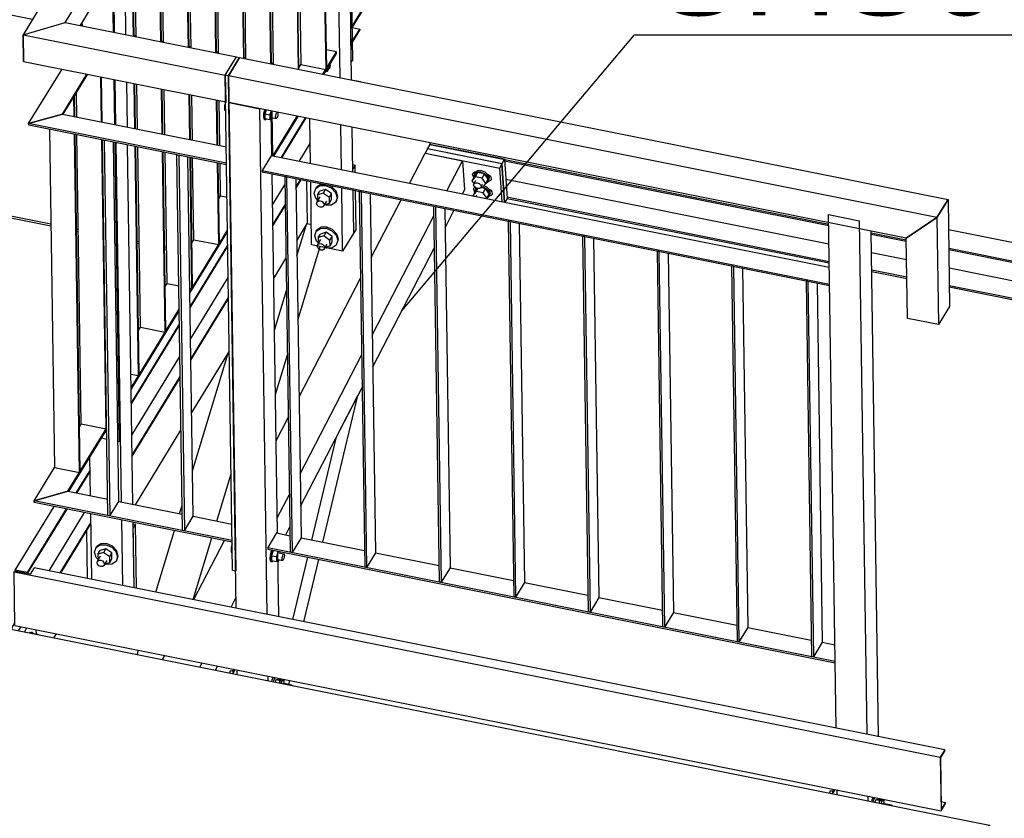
# Model space of a CAD drawing. Header units: millimetres. Extents: x 1838 to 190192, y -28 to 11710.
# Tile 42 of 80: x 57841 to 59334, y 4157 to 5368. Entities that reach past the tile are written whole.
import ezdxf

# ---------------------------------------------------------------- set-up
doc = ezdxf.new("R2010")
doc.units = ezdxf.units.MM
doc.styles.add('Arial', font='ARIAL.TTF', dxfattribs={"height": 0.2})

# ---------------------------------------------------------------- blocks, each defined once
blk = doc.blocks.new('Part-98140 - 18971')
at = {"color": 7}
for p, q in [((58231, 4589.6), (58217.5, 4567.4)), ((58231, 4589.6), (58251.3, 4585.5)), ((58268, 4582.1), (58364.3, 4562.9)), ((58217.5, 4567.4), (58217.5, 4565)), ((58217.5, 4567.4), (59077.9, 4395.2)), ((58217.5, 4565), (59078, 4392.7)), ((58381, 4559.5), (58477.2, 4540.3)), ((58493.9, 4536.9), (58590.1, 4517.7)), ((58606.8, 4514.3), (58703, 4495.1)), ((58719.7, 4491.7), (58816, 4472.4)), ((58832.7, 4469.1), (58928.9, 4449.8)), ((58945.6, 4446.5), (59041.8, 4427.2)), ((59058.5, 4423.9), (59077.6, 4420.1))]:
    blk.add_line(p, q, dxfattribs=at)
blk = doc.blocks.new('Part-98020 - 18971')
at = {"color": 7}
for p, q in [((58013.4, 4603.5), (58016.9, 4602.8)), ((58016.9, 4602.8), (58013.5, 4597.3)), ((58018.3, 4505.9), (58016.9, 4602.8)), ((57944.3, 4520.7), (57943.2, 4593.5)), ((58014.9, 4506.6), (58013.5, 4597.3))]:
    blk.add_line(p, q, dxfattribs=at)
blk = doc.blocks.new('Part-97976 - 18971')
at = {"color": 7}
for p, q in [((57965.5, 5213.1), (57964.5, 5281.3)), ((57966.5, 5212.9), (57965.5, 5281.1)), ((57927.8, 5220.7), (57927.3, 5257.2)), ((57934.7, 4755.1), (57928.2, 5193.3)), ((57972.4, 4747.5), (57965.9, 5185.8)), ((57934.7, 4755.1), (57972.4, 4747.5)), ((57972.4, 4747.5), (57973.3, 4749))]:
    blk.add_line(p, q, dxfattribs=at)
blk = doc.blocks.new('Part-97929 - 18971')
at = {"color": 7}
for p, q in [((58463.4, 5179), (58460, 5172.6)), ((58460, 5172.6), (58573, 5149.9)), ((58460.1, 5171.9), (58460, 5172.6)), ((58576.3, 5156.4), (58463.4, 5179)), ((58573, 5149.9), (58576.3, 5156.4)), ((58576.3, 5156.4), (58580.4, 5097.1)), ((58577.1, 5090.7), (58573, 5149.9)), ((58580.4, 5097.1), (58577.1, 5090.7))]:
    blk.add_line(p, q, dxfattribs=at)
blk = doc.blocks.new('Part-22189 - 18971')
at = {"color": 7}
for p, q in [((58261.4, 5032.7), (58277.4, 5058.9)), ((58226.6, 4975.7), (58245.1, 5006.1)), ((58102.2, 4772.2), (58159.3, 4865.6)), ((58016.8, 4632.5), (58085.9, 4745.5)), ((57893.3, 4430.5), (57897.2, 4436.8))]:
    blk.add_line(p, q, dxfattribs=at)
blk = doc.blocks.new('Part-97955 - 18971')
at = {"color": 7}
for p, q in [((57983.8, 5441.9), (58000.7, 5469.6)), ((58002.5, 5345.2), (58000.7, 5469.6)), ((57985.1, 5348.6), (57983.8, 5441.9)), ((57987.2, 5208.8), (57986.2, 5276.9)), ((58004.6, 5205.3), (58003.6, 5273.4)), ((57995.6, 4636.7), (57987.6, 5181.4)), ((58013, 4633.2), (58005, 5178)), ((57948.6, 4646.1), (57947.7, 4704.7)), ((57950.5, 4519.5), (57949, 4618.8)), ((57997.5, 4510.1), (57996, 4609.3)), ((58014.9, 4506.6), (58013.4, 4605.9))]:
    blk.add_line(p, q, dxfattribs=at)
blk = doc.blocks.new('Part-97982 - 18971')
at = {"color": 7}
for p, q in [((57846.5, 5345.3), (57910.5, 5363.6)), ((57910.5, 5363.6), (58170, 5311.6)), ((57847.1, 5304.8), (57846.5, 5345.3)), ((57846.5, 5345.3), (58153.1, 5284)), ((57847.1, 5304.8), (58153.7, 5243.4)), ((58153.1, 5284), (58170, 5311.6)), ((58153.1, 5284), (58153.7, 5243.4))]:
    blk.add_line(p, q, dxfattribs=at)
blk = doc.blocks.new('Part-98147 - 18971')
at = {"color": 7}
for p, q in [((58923.7, 4994), (58920.8, 4994.6)), ((58920.8, 4994.6), (58929.2, 4424.9)), ((58923.7, 4994), (58932.1, 4424.4)), ((58937.6, 4991.2), (58945.6, 4446.5)), ((58945.6, 4446.5), (58932.1, 4424.4)), ((58932.1, 4424.4), (58929.2, 4424.9))]:
    blk.add_line(p, q, dxfattribs=at)
blk = doc.blocks.new('Part-98141 - 18971')
at = {"color": 7}
for p, q in [((58246.1, 5129.7), (58243.3, 5130.2)), ((58243.3, 5130.2), (58251.7, 4560.6)), ((58246.1, 5129.7), (58254.5, 4560)), ((58260, 5126.9), (58268, 4582.1)), ((58268, 4582.1), (58254.5, 4560)), ((58254.5, 4560), (58251.7, 4560.6))]:
    blk.add_line(p, q, dxfattribs=at)
blk = doc.blocks.new('Part-97984 - 18971')
at = {"color": 7}
for p, q in [((57934.4, 5489.2), (57936.1, 5491.9)), ((57981.5, 5479.7), (57934.4, 5489.2)), ((57936.1, 5491.9), (57983.2, 5482.5)), ((57981.5, 5479.7), (57983.2, 5482.5)), ((57985.1, 5348.6), (57983.2, 5482.5)), ((57983.4, 5349), (57981.5, 5479.7)), ((57936.4, 5358.4), (57936.3, 5364.2)), ((57985.5, 5209.1), (57984.5, 5277.3)), ((57987.2, 5208.8), (57986.2, 5276.9)), ((57992.6, 4728.3), (57985.9, 5181.8)), ((57994.3, 4731.1), (57987.6, 5181.4)), ((57965.5, 4733.7), (57973.5, 4732.1)), ((57990.2, 4728.8), (57992.6, 4728.3)), ((57992.6, 4728.3), (57994.3, 4731.1))]:
    blk.add_line(p, q, dxfattribs=at)
blk = doc.blocks.new('Bolt-97930 - 18971')
at = {"color": 7}
for p, q in [((58530, 5136.4), (58532.2, 5137.1)), ((58531.2, 5134.5), (58535.2, 5136.9)), ((58536.2, 5138.9), (58532.2, 5136.4)), ((58532.2, 5137.1), (58533.3, 5137.1)), ((58535.2, 5136.9), (58540.7, 5137)), ((58541.7, 5138.9), (58536.2, 5138.9)), ((58540.7, 5137), (58546.4, 5134.7)), ((58547.4, 5136.6), (58541.7, 5138.9)), ((58551.8, 5132.5), (58547.4, 5136.6)), ((58527.7, 5123.7), (58531, 5130.2)), ((58527.7, 5123.7), (58532.3, 5129.7)), ((58530.4, 5119.9), (58527.7, 5123.7)), ((58528.2, 5132.9), (58528.6, 5134.9)), ((58528.9, 5130.6), (58528.2, 5132.9)), ((58528.6, 5134.9), (58530, 5136.4)), ((58530.3, 5128.8), (58528.9, 5130.6)), ((58530, 5130.4), (58531.2, 5134.5)), ((58530.5, 5129.2), (58530, 5130.4)), ((58530.3, 5119.7), (58532.9, 5124.8)), ((58535.7, 5136.2), (58531, 5130.2)), ((58531.2, 5134.5), (58532.2, 5136.4)), ((58532.3, 5129.7), (58535.7, 5136.2)), ((58542.7, 5127.7), (58532.3, 5129.7)), ((58546, 5134.1), (58535.7, 5136.2)), ((58542.7, 5127.7), (58546, 5134.1)), ((58548.3, 5119.6), (58542.7, 5127.7)), ((58551.7, 5126), (58546, 5134.1)), ((58546.4, 5134.7), (58550.8, 5130.6)), ((58548.3, 5119.6), (58551.7, 5126)), ((58551.4, 5121.7), (58548.5, 5119.8)), ((58550.7, 5133.6), (58551.7, 5133.2)), ((58550.8, 5130.6), (58552.6, 5125.8)), ((58552.6, 5125.8), (58551.4, 5121.7)), ((58551.4, 5121.7), (58552.4, 5123.6)), ((58551.7, 5133.2), (58554.1, 5131.5)), ((58553.6, 5127.8), (58551.8, 5132.5)), ((58552.5, 5122.9), (58552.1, 5123)), ((58552.4, 5123.6), (58553.6, 5127.8)), ((58554.7, 5123.7), (58552.5, 5122.9)), ((58554.1, 5131.5), (58555.8, 5129.4)), ((58556.1, 5125.2), (58554.7, 5123.7)), ((58555.8, 5129.4), (58556.5, 5127.2)), ((58556.5, 5127.2), (58556.1, 5125.2)), ((58529.2, 5101.5), (58532.6, 5107.9)), ((58529.2, 5101.5), (58533.9, 5107.5)), ((58529.7, 5117.6), (58530.3, 5119.7)), ((58530.6, 5115.2), (58529.7, 5117.6)), ((58529.8, 5110.6), (58530.2, 5112.6)), ((58530.5, 5108.4), (58529.8, 5110.6)), ((58530.2, 5112.6), (58531.6, 5114.1)), ((58530.3, 5119.7), (58532.2, 5120.9)), ((58531.9, 5106.6), (58530.5, 5108.4)), ((58532.8, 5113.2), (58530.6, 5115.2)), ((58531.6, 5114.1), (58531.7, 5114.2)), ((58531.6, 5108.1), (58532.8, 5112.3)), ((58532, 5106.9), (58531.6, 5108.1)), ((58532.2, 5120.9), (58535, 5120.9)), ((58532.6, 5107.9), (58535.8, 5112)), ((58535.6, 5112), (58532.8, 5113.2)), ((58532.8, 5112.3), (58533.2, 5113)), ((58532.8, 5112.3), (58533.7, 5112.8)), ((58533.9, 5107.5), (58536.3, 5112)), ((58544.2, 5105.4), (58533.9, 5107.5)), ((58535, 5120.9), (58537.9, 5119.8)), ((58538.4, 5112.1), (58535.6, 5112)), ((58537.9, 5119.8), (58540.1, 5117.7)), ((58540.4, 5113.3), (58538.4, 5112.1)), ((58540.1, 5117.7), (58541, 5115.4)), ((58540.4, 5113.3), (58543, 5118.4)), ((58541, 5115.4), (58540.4, 5113.3)), ((58547.6, 5111.9), (58540.4, 5113.3)), ((58540.8, 5114.1), (58543.6, 5113.6)), ((58543.6, 5113.6), (58548.3, 5119.6)), ((58544, 5114), (58548, 5112.4)), ((58544.2, 5105.4), (58547.6, 5111.9)), ((58549, 5114.4), (58545.4, 5115.8)), ((58553.2, 5103.8), (58547.6, 5111.9)), ((58548, 5112.4), (58552.4, 5108.4)), ((58553.4, 5110.3), (58549, 5114.4)), ((58552.2, 5111.4), (58553.3, 5111)), ((58552.4, 5108.4), (58554.2, 5103.6)), ((58553.3, 5111), (58555.7, 5109.3)), ((58555.2, 5105.5), (58553.4, 5110.3)), ((58555.7, 5109.3), (58557.3, 5107.2)), ((58557.3, 5107.2), (58558, 5105)), ((58530.2, 5100.1), (58529.2, 5101.5)), ((58532.9, 5099.5), (58534.5, 5102.6)), ((58549.9, 5097.4), (58544.2, 5105.4)), ((58549, 5096.3), (58549.9, 5097.4)), ((58549.9, 5097.4), (58553.2, 5103.8)), ((58553, 5099.5), (58550, 5097.6)), ((58554.2, 5103.6), (58553, 5099.5)), ((58553, 5099.5), (58554, 5101.4)), ((58554, 5100.7), (58553.6, 5100.7)), ((58554, 5101.4), (58555.2, 5105.5)), ((58556.2, 5101.5), (58554, 5100.7)), ((58557.6, 5103), (58556.2, 5101.5)), ((58558, 5105), (58557.6, 5103))]:
    blk.add_line(p, q, dxfattribs=at)
blk = doc.blocks.new('Part-19649 - 18971')
at = {"color": 7}
for p, q in [((57513.9, 3977.7), (57801.8, 4448.8)), ((57801.8, 4448.8), (59312.2, 4146.4)), ((58974.1, 3593.2), (59312.2, 4146.4)), ((59312.2, 4146.4), (59312.3, 4138.4)), ((57463.8, 3895.6), (57475, 3914)), ((57463.8, 3895.6), (58270.6, 3734.1)), ((57463.8, 3892.5), (57463.8, 3895.6)), ((58335, 3721.2), (58388.2, 3710.5)), ((58452.6, 3697.6), (58974.1, 3593.2)), ((58974.2, 3585.2), (58974.1, 3593.2))]:
    blk.add_line(p, q, dxfattribs=at)
blk = doc.blocks.new('Bolt-22428 - 18971')
at = {"color": 7}
for p, q in [((57855.6, 4438), (57857.1, 4439.4)), ((57857.1, 4439.4), (57859.9, 4438.9)), ((57858.4, 4437.4), (57859.9, 4438.9)), ((57858.9, 4439.1), (57859.2, 4439.4)), ((57859.2, 4439.4), (57860.3, 4439.4)), ((57859.4, 4437.3), (57859.7, 4437.7)), ((57859.7, 4437.7), (57869.1, 4435.9)), ((57859.9, 4438.9), (57861.8, 4437.4)), ((57860.3, 4439.4), (57861, 4438.1)), ((57861.8, 4437.4), (57861.8, 4437.3)), ((57869.1, 4435.9), (57868.8, 4435.4)), ((57869.4, 4435.3), (57869.1, 4435.9))]:
    blk.add_line(p, q, dxfattribs=at)
blk = doc.blocks.new('Part-97961 - 18971')
at = {"color": 7}
for p, q in [((58257.4, 5797.3), (58256.4, 5795.7)), ((58256.4, 5795.7), (58263.8, 5292.8)), ((58264.8, 5292.6), (58257.4, 5797.3)), ((58226.2, 5300.4), (58219.7, 5735.7))]:
    blk.add_line(p, q, dxfattribs=at)
blk = doc.blocks.new('Part-98142 - 18971')
at = {"color": 7}
for p, q in [((58359, 5107.1), (58356.2, 5107.6)), ((58356.2, 5107.6), (58364.6, 4538)), ((58359, 5107.1), (58367.4, 4537.4)), ((58372.9, 5104.3), (58381, 4559.5)), ((58381, 4559.5), (58367.4, 4537.4)), ((58367.4, 4537.4), (58364.6, 4538))]:
    blk.add_line(p, q, dxfattribs=at)
blk = doc.blocks.new('Bolt-97997 - 18971')
at = {"color": 7}
for p, q in [((58160.6, 4380.4), (58159.5, 4377.2)), ((58160.6, 4380.4), (58163.7, 4381.2)), ((58164.9, 4379.5), (58160.6, 4380.4)), ((58163.7, 4381.2), (58165.5, 4380.8)), ((58164.4, 4378.5), (58163.9, 4376.3)), ((58166.4, 4382.9), (58164.4, 4378.5)), ((58223.7, 4366.6), (58223.2, 4364.4)), ((58225.7, 4371.1), (58223.7, 4366.6)), ((58226, 4363.8), (58226.5, 4366)), ((58226.5, 4366), (58228.5, 4370.5)), ((58229.7, 4367), (58228.5, 4363.3)), ((58229.7, 4367), (58233, 4367.8)), ((58239.1, 4365.1), (58229.7, 4367)), ((58233, 4367.8), (58242.4, 4365.9)), ((58236, 4369), (58236.1, 4368.4)), ((58236.1, 4368.4), (58236, 4367.2)), ((58237.9, 4361.5), (58239.1, 4365.1)), ((58242.4, 4365.9), (58239.1, 4365.1)), ((58240.2, 4362.1), (58253.4, 4359.5)), ((58242.5, 4361.7), (58242.4, 4365.9)), ((58252.4, 4358.6), (58253.4, 4359.5)), ((58253.4, 4359.5), (58254.2, 4358.9)), ((58254.2, 4358.9), (58254.3, 4358.2))]:
    blk.add_line(p, q, dxfattribs=at)
blk = doc.blocks.new('Part-22401 - 18971')
at = {"color": 7}
for p, q in [((58261.7, 5009.9), (58275.6, 5056)), ((58275.6, 5056), (58277.4, 5058.9)), ((58263.2, 4912.4), (58296.8, 5024)), ((58227.7, 4897.3), (58245.8, 4957.3)), ((58103.5, 4683.8), (58157.4, 4862.5)), ((58229.2, 4799.7), (58247.3, 4859.8)), ((58140.4, 4607.7), (58162, 4679.5)), ((58083.9, 4619), (58087.6, 4631.2)), ((58048, 4500), (58076.2, 4593.3)), ((58104.5, 4488.7), (58132.6, 4582)), ((58019.4, 4405.2), (58021.4, 4412))]:
    blk.add_line(p, q, dxfattribs=at)
blk = doc.blocks.new('Part-22440 - 18971')
at = {"color": 7}
for p, q in [((56626.5, 5308.1), (56288.4, 4754.9)), ((56626.5, 5308.1), (57888.7, 5055.3)), ((57927.4, 5047.6), (57930.4, 5047)), ((58019.4, 5029.2), (58022.4, 5028.6)), ((58061.1, 5020.8), (58064.1, 5020.2)), ((56288.4, 4754.9), (57829.9, 4446.3)), ((56288.5, 4751.8), (56288.4, 4754.9)), ((57829.9, 4446.3), (57834, 4453)), ((57829.9, 4443.2), (57829.9, 4446.3)), ((57839.5, 4441.2), (57843.4, 4447.6))]:
    blk.add_line(p, q, dxfattribs=at)
blk = doc.blocks.new('Part-98137 - 18971')
at = {"color": 7}
blk.add_line((59074.1, 4194), (59078, 4200.4), dxfattribs=at)
blk = doc.blocks.new('Part-97905 - 18971')
at = {"color": 7}
for p, q in [((58301.1, 4575.5), (58354.3, 4798.1)), ((58321.9, 4735.6), (58354.3, 4798.1)), ((58284.4, 4578.9), (58321.9, 4735.6)), ((58255.6, 4458.4), (58278.2, 4552.8)), ((58272.3, 4455), (58294.9, 4549.5)), ((58249.4, 4359.2), (58251, 4366))]:
    blk.add_line(p, q, dxfattribs=at)
blk = doc.blocks.new('Bolt-97987 - 18971')
at = {"color": 7}
for p, q in [((58163.6, 4573), (58161.9, 4567.6)), ((58161.9, 4567.6), (58163.7, 4567.2)), ((58161.9, 4567.6), (58162, 4560.6)), ((58162, 4560.6), (58163.8, 4560.2)), ((58221.1, 4555.5), (58220.7, 4550.7)), ((58222.3, 4560.5), (58221.1, 4555.5)), ((58223.7, 4563.8), (58222.3, 4560.5)), ((58222.6, 4550.4), (58223, 4555.2)), ((58223, 4555.2), (58224.2, 4560.2)), ((58225.7, 4563.4), (58223.1, 4555.2)), ((58223.1, 4555.2), (58230.6, 4553.7)), ((58223.1, 4555.2), (58223.2, 4547.2)), ((58224.2, 4560.2), (58225.6, 4563.4)), ((58233.2, 4561.9), (58230.6, 4553.7)), ((58234.3, 4559.3), (58241.8, 4557.8)), ((58236.4, 4558.9), (58236.4, 4561.2)), ((58239.6, 4552.5), (58240.2, 4555)), ((58240.2, 4555), (58241, 4556.9)), ((58241, 4556.9), (58241.8, 4557.8)), ((58241.8, 4557.8), (58242.5, 4557.3)), ((58242.5, 4557.3), (58242.7, 4555.7)), ((58242.7, 4555.7), (58242.5, 4553.3)), ((58220.7, 4550.7), (58221.2, 4547.4)), ((58221.2, 4547.4), (58222.5, 4546.5)), ((58222.5, 4546.5), (58224.4, 4546.1)), ((58223.1, 4547.1), (58222.6, 4550.4)), ((58224.4, 4546.1), (58223.1, 4547.1)), ((58230.7, 4545.7), (58223.2, 4547.2)), ((58225.1, 4546.8), (58224.4, 4546.1)), ((58230.6, 4553.7), (58230.7, 4545.7)), ((58233.6, 4546.4), (58230.7, 4545.7)), ((58232.7, 4549.5), (58240.3, 4548)), ((58233.6, 4546.4), (58234.5, 4549.1)), ((58239.4, 4550.1), (58239.6, 4552.5)), ((58239.6, 4548.5), (58239.4, 4550.1)), ((58240.3, 4548), (58239.6, 4548.5)), ((58241.1, 4548.8), (58240.3, 4548)), ((58241.9, 4550.8), (58241.1, 4548.8)), ((58242.5, 4553.3), (58241.9, 4550.8))]:
    blk.add_line(p, q, dxfattribs=at)
blk = doc.blocks.new('Part-98166 - 18971')
at = {"color": 7}
for p, q in [((58157.8, 5283), (58174.7, 5310.7)), ((58174.7, 5310.7), (59249.1, 5095.6)), ((59232.2, 5067.9), (58157.8, 5283)), ((58158.4, 5242.4), (58157.8, 5283)), ((59185.8, 5036.7), (58158.4, 5242.4)), ((59249.1, 5095.6), (59232.2, 5067.9)), ((59232.2, 5067.9), (59185.8, 5036.7))]:
    blk.add_line(p, q, dxfattribs=at)
blk = doc.blocks.new('Part-97959 - 18971')
at = {"color": 7}
for p, q in [((57914.5, 4652.9), (57973.3, 4749)), ((57931.8, 4750.3), (57934.7, 4755.1)), ((57915.9, 4652.7), (57973.3, 4746.6)), ((57863.4, 4638.3), (57894.1, 4688.7)), ((57914.5, 4652.9), (57863.4, 4638.3)), ((57863.4, 4638.3), (57863.4, 4635.9))]:
    blk.add_line(p, q, dxfattribs=at)
blk = doc.blocks.new('Part-97964 - 18971')
at = {"color": 7}
for p, q in [((58134.7, 5596.5), (58135.7, 5598.2)), ((58138.8, 5317.9), (58134.7, 5596.5)), ((58139.8, 5317.7), (58135.7, 5598.2)), ((58101.2, 5325.4), (58098, 5536.6)), ((58103.2, 5185.6), (58102.2, 5253.7)), ((58140.9, 5178), (58139.9, 5246.2)), ((58141.9, 5177.8), (58140.9, 5245.9)), ((58105.4, 5034.4), (58103.6, 5158.2)), ((58143.1, 5026.9), (58141.3, 5150.7)), ((58144.1, 5028.5), (58142.3, 5150.5)), ((58105.4, 5034.4), (58143.1, 5026.9)), ((58143.1, 5026.9), (58144.1, 5028.5))]:
    blk.add_line(p, q, dxfattribs=at)
blk = doc.blocks.new('Bolt-98016 - 18971')
at = {"color": 7}
for p, q in [((58287.9, 5105.2), (58290.2, 5112.2)), ((58290.2, 5112.2), (58296.5, 5116.4)), ((58290.2, 5112.2), (58291.2, 5113.9)), ((58297.5, 5118.1), (58291.2, 5113.9)), ((58293, 5102.4), (58296.4, 5107.9)), ((58305.2, 5110.6), (58296.4, 5107.9)), ((58296.5, 5116.4), (58305.1, 5116.7)), ((58303.1, 5118.3), (58297.5, 5118.1)), ((58301.8, 5105.1), (58305.2, 5110.6)), ((58305.1, 5116.7), (58313.9, 5113)), ((58314.2, 5104.4), (58305.2, 5110.6)), ((58314.9, 5114.6), (58309.2, 5117)), ((58313.9, 5113), (58320.3, 5106.2)), ((58321.3, 5107.8), (58314.9, 5114.6)), ((58323.8, 5099.9), (58321.3, 5107.8)), ((58290.4, 5097.2), (58287.9, 5105.2)), ((58293.1, 5094.4), (58290.4, 5097.2)), ((58291.6, 5089.6), (58292.3, 5091.8)), ((58292.3, 5091.8), (58297, 5099.6)), ((58292.3, 5091.8), (58294.4, 5093.2)), ((58301.8, 5105.1), (58293, 5102.4)), ((58293, 5102.4), (58293.1, 5093.5)), ((58293.1, 5093.5), (58293.3, 5093.4)), ((58294.4, 5093.2), (58297.2, 5093.3)), ((58297.2, 5093.3), (58300, 5092.1)), ((58300, 5092.1), (58302.1, 5089.9)), ((58301.8, 5105.1), (58310.9, 5098.8)), ((58302.2, 5085), (58306.9, 5092.8)), ((58310.9, 5098.8), (58314.2, 5104.4)), ((58311, 5089.9), (58310.9, 5098.8)), ((58311, 5089.9), (58314.4, 5095.5)), ((58314.4, 5095.5), (58314.2, 5104.4)), ((58320.3, 5106.2), (58322.8, 5098.2)), ((58322.8, 5098.2), (58320.5, 5091.2)), ((58320.5, 5091.2), (58321.6, 5092.8)), ((58321.6, 5092.8), (58323.8, 5099.9)), ((58292.4, 5087), (58291.6, 5089.6)), ((58294.5, 5084.8), (58292.4, 5087)), ((58297.3, 5083.6), (58294.5, 5084.8)), ((58300.1, 5083.6), (58297.3, 5083.6)), ((58302.2, 5085), (58300.1, 5083.6)), ((58302.1, 5089.9), (58302.9, 5087.3)), ((58302.9, 5087.3), (58302.2, 5085)), ((58305.6, 5086.7), (58303.7, 5087.5)), ((58303.9, 5087.8), (58311, 5089.9)), ((58314.2, 5087), (58305.6, 5086.7)), ((58320.5, 5091.2), (58314.2, 5087)), ((58288.9, 5040.3), (58291.1, 5047.3)), ((58291.1, 5047.3), (58297.4, 5051.5)), ((58291.1, 5047.3), (58292.1, 5049)), ((58298.4, 5053.2), (58292.1, 5049)), ((58297.4, 5051.5), (58306.1, 5051.8)), ((58307.1, 5053.5), (58298.4, 5053.2)), ((58306.1, 5051.8), (58314.8, 5048)), ((58315.8, 5049.7), (58307.1, 5053.5)), ((58314.8, 5048), (58321.2, 5041.3)), ((58322.3, 5042.9), (58315.8, 5049.7)), ((58291.3, 5032.3), (58288.9, 5040.3)), ((58294, 5029.5), (58291.3, 5032.3)), ((58293.2, 5026.9), (58298, 5034.7)), ((58293.9, 5037.5), (58297.3, 5043)), ((58302.8, 5040.2), (58293.9, 5037.5)), ((58293.9, 5037.5), (58294, 5028.6)), ((58306.1, 5045.7), (58297.3, 5043)), ((58302.8, 5040.2), (58306.1, 5045.7)), ((58302.8, 5040.2), (58311.8, 5033.9)), ((58315.2, 5039.4), (58306.1, 5045.7)), ((58311.8, 5033.9), (58315.2, 5039.4)), ((58311.9, 5025), (58311.8, 5033.9)), ((58315.3, 5030.5), (58315.2, 5039.4)), ((58321.2, 5041.3), (58323.7, 5033.3)), ((58323.7, 5033.3), (58321.5, 5026.3)), ((58324.7, 5035), (58322.3, 5042.9)), ((58322.5, 5027.9), (58324.7, 5035)), ((58292.5, 5024.6), (58293.2, 5026.9)), ((58293.3, 5022.1), (58292.5, 5024.6)), ((58293.2, 5026.9), (58295.3, 5028.3)), ((58295.4, 5019.9), (58293.3, 5022.1)), ((58294, 5028.6), (58294.2, 5028.5)), ((58295.3, 5028.3), (58298.1, 5028.4)), ((58298.2, 5018.6), (58295.4, 5019.9)), ((58298.1, 5028.4), (58300.9, 5027.2)), ((58301, 5018.7), (58298.2, 5018.6)), ((58300.9, 5027.2), (58303, 5025)), ((58303.1, 5020.1), (58301, 5018.7)), ((58303, 5025), (58303.8, 5022.4)), ((58303.1, 5020.1), (58307.8, 5027.8)), ((58303.8, 5022.4), (58303.1, 5020.1)), ((58306.5, 5021.8), (58304.6, 5022.6)), ((58304.8, 5022.9), (58311.9, 5025)), ((58315.2, 5022), (58306.5, 5021.8)), ((58311.9, 5025), (58315.3, 5030.5)), ((58321.5, 5026.3), (58315.2, 5022)), ((58321.5, 5026.3), (58322.5, 5027.9))]:
    blk.add_line(p, q, dxfattribs=at)
blk = doc.blocks.new('Part-22427 - 18971')
at = {"color": 7}
for p, q in [((57848.4, 4439.4), (57852.3, 4445.8)), ((57866.6, 4435.8), (57866.5, 4443))]:
    blk.add_line(p, q, dxfattribs=at)
blk = doc.blocks.new('Part-22442 - 18971')
at = {"color": 7}
for p, q in [((56793.9, 5581.9), (56628.2, 5310.8)), ((57860.6, 5368.3), (56793.9, 5581.9)), ((56628.2, 5310.8), (57888.7, 5058.5)), ((56628.3, 5307.7), (56628.2, 5310.8)), ((57927.4, 5050.7), (57930.4, 5050.1)), ((58019.4, 5032.3), (58022.4, 5031.7)), ((58061.1, 5023.9), (58064.1, 5023.3))]:
    blk.add_line(p, q, dxfattribs=at)
blk = doc.blocks.new('Part-98015 - 18971')
at = {"color": 7}
for p, q in [((58346.5, 5148.4), (58349.9, 5147.7)), ((58349.9, 5147.7), (58346.5, 5142.1)), ((58346.6, 5136.8), (58346.5, 5142.1)), ((58350.1, 5136.1), (58349.9, 5147.7)), ((58276.5, 5123.6), (58277.4, 5058.9)), ((58348, 5044.8), (58347, 5109.5)), ((58351.4, 5050.3), (58350.5, 5108.8)), ((58277.4, 5058.9), (58283.6, 5057.7)), ((58351.4, 5050.3), (58348, 5044.8))]:
    blk.add_line(p, q, dxfattribs=at)
blk = doc.blocks.new('Part-98143 - 18971')
at = {"color": 7}
for p, q in [((58472, 5084.5), (58469.1, 5085)), ((58469.1, 5085), (58477.5, 4515.4)), ((58472, 5084.5), (58480.4, 4514.8)), ((58485.9, 5081.7), (58493.9, 4536.9)), ((58493.9, 4536.9), (58480.4, 4514.8)), ((58480.4, 4514.8), (58477.5, 4515.4))]:
    blk.add_line(p, q, dxfattribs=at)
blk = doc.blocks.new('Part-97978 - 18971')
at = {"color": 7}
for p, q in [((57863.4, 4638.3), (57914.5, 4652.9)), ((57914.5, 4652.9), (57974.8, 4640.9)), ((58163.5, 4578.2), (57863.4, 4638.3)), ((57863.4, 4635.9), (57863.4, 4638.3)), ((58163.6, 4575.8), (57863.4, 4635.9)), ((57991.6, 4637.5), (58087.8, 4618.2)), ((58104.5, 4614.9), (58163.2, 4603.1))]:
    blk.add_line(p, q, dxfattribs=at)
blk = doc.blocks.new('Part-97980 - 18971')
at = {"color": 7}
for p, q in [((58079.7, 5163), (58082.6, 5162.4)), ((58088.1, 4593.3), (58079.7, 5163)), ((58082.6, 5162.4), (58091, 4592.8)), ((58104.5, 4614.9), (58096.5, 5159.6)), ((58091, 4592.8), (58104.5, 4614.9)), ((58091, 4592.8), (58088.1, 4593.3))]:
    blk.add_line(p, q, dxfattribs=at)
blk = doc.blocks.new('Part-97958 - 18971')
at = {"color": 7}
for p, q in [((58301.1, 5285.4), (58321.8, 5319.2)), ((58302.4, 5285.1), (58321.8, 5316.8)), ((58321.8, 5319.2), (58306, 5322.4)), ((58321.8, 5316.8), (58321.8, 5319.2)), ((58264.8, 5295.2), (58267.7, 5299.9)), ((58224.2, 5228.8), (58224.5, 5229.2)), ((58225.1, 5161.1), (58262.1, 5221.7)), ((58226.5, 5160.9), (58263.5, 5221.4)), ((58143.1, 5096), (58146, 5100.8)), ((58099.5, 4955.5), (58156.6, 5049)), ((58099.5, 4953.1), (58156.6, 5046.5)), ((58102.5, 5029.7), (58105.4, 5034.4)), ((58062, 4963.3), (58064.9, 4968)), ((58010.4, 4809.8), (58083.2, 4928.9)), ((58010.4, 4807.3), (58083.2, 4926.4)), ((58021.4, 4896.9), (58024.3, 4901.6))]:
    blk.add_line(p, q, dxfattribs=at)
blk = doc.blocks.new('Part-97960 - 18971')
at = {"color": 7}
for p, q in [((58298, 5863.7), (58297, 5862.1)), ((58297, 5862.1), (58305.4, 5292.4)), ((58298, 5863.7), (58306.4, 5294.1)), ((58260.3, 5802.1), (58267.7, 5299.9)), ((58267.7, 5299.9), (58305.4, 5292.4)), ((58306.4, 5294.1), (58305.4, 5292.4))]:
    blk.add_line(p, q, dxfattribs=at)
blk = doc.blocks.new('Part-98135 - 18971')
at = {"color": 7}
for p, q in [((59079.4, 4293.4), (59067.9, 5072.5)), ((59067.9, 5072.5), (59115, 5063)), ((59126.5, 4284), (59115, 5063)), ((59143.8, 4280.5), (59132.5, 5047.4)), ((59080.9, 4192.7), (59080.8, 4199.8)), ((59128, 4183.3), (59127.9, 4190.4)), ((59145.3, 4179.8), (59145.2, 4186.9))]:
    blk.add_line(p, q, dxfattribs=at)
blk = doc.blocks.new('Part-54599 - 18971')
at = {"color": 7}
for p, q in [((58463.4, 5179), (58464.5, 5181.2)), ((58463.4, 5179), (59068.2, 5057.9)), ((58576.5, 5154.2), (59068.2, 5055.7)), ((58578.4, 5126.1), (59068.6, 5027.9)), ((58580.3, 5099.4), (59069, 5001.5)), ((58580.4, 5097.1), (59069, 4999.3)), ((59249.8, 5050), (62231.5, 4453)), ((59132.6, 5045), (59185.8, 5034.4)), ((59132.6, 5042.8), (59185.8, 5032.2)), ((59250.2, 5021.5), (62218.1, 4427.2)), ((59250.2, 5019.3), (59714.4, 4926.3)), ((59133, 5015), (59186.2, 5004.4)), ((59133.4, 4988.6), (59186.6, 4977.9)), ((59250.6, 4991.5), (59709.5, 4899.6)), ((59133.4, 4986.4), (59186.7, 4975.7)), ((59251, 4965), (59711.3, 4872.9)), ((59251.1, 4962.9), (59711.5, 4870.7))]:
    blk.add_line(p, q, dxfattribs=at)
blk = doc.blocks.new('Part-97949 - 18971')
at = {"color": 7}
for p, q in [((58345.4, 5334.8), (58357.1, 5353.9)), ((58345.5, 5333.1), (58357.1, 5352.2)), ((58345.8, 5356.1), (58357.1, 5353.9)), ((58357.1, 5353.9), (58357.1, 5352.2)), ((58344.6, 5277.1), (58358.3, 5274.3)), ((58358.1, 5274), (58358.3, 5274.3)), ((58358.3, 5274.3), (58358.3, 5273.9)), ((58237.8, 5158.6), (58274.8, 5219.1)), ((58238.7, 5158.4), (58275.7, 5219)), ((58265.2, 5153.1), (58281.8, 5180.2)), ((58282.1, 5149.7), (58282.2, 5149.9)), ((58260.2, 5113.9), (58267.3, 5125.4)), ((58260.2, 5112.2), (58268.2, 5125.3)), ((58224.9, 5087.3), (58243.5, 5117.6)), ((58225.4, 5056.9), (58243.9, 5087.2)), ((58225.4, 5055.3), (58244, 5085.6)), ((58099.8, 4932.8), (58156.9, 5026.3)), ((58099.8, 4931.2), (58156.9, 5024.7)), ((58100.5, 4883.7), (58157.6, 4977.2)), ((58101, 4853.3), (58158.1, 4946.8)), ((58101, 4851.7), (58158.1, 4945.2)), ((58010.7, 4787.1), (58083.5, 4906.2)), ((58010.8, 4785.5), (58083.6, 4904.6)), ((58011.5, 4738), (58084.3, 4857.1)), ((58011.9, 4707.6), (58084.7, 4826.7)), ((58011.9, 4706), (58084.7, 4825.1)), ((57927.2, 4650.4), (57948, 4684.5)), ((57928.1, 4650.2), (57948, 4682.9)), ((57834.5, 4533.4), (57893.5, 4629.9)), ((57853.4, 4529.6), (57912.3, 4626.1)), ((57853.4, 4528), (57913.2, 4625.9)), ((57885.8, 4532.4), (57939.7, 4620.6)), ((57902.8, 4529), (57949.2, 4605)), ((57903.7, 4528.9), (57949.2, 4603.4)), ((57853.4, 4529.6), (57834.5, 4533.4)), ((57834.5, 4533.4), (57834.6, 4531.5)), ((57836.5, 4531.1), (57836.4, 4531.4)), ((57836.4, 4531.4), (57853.4, 4528)), ((57853.4, 4528), (57853.4, 4529.6))]:
    blk.add_line(p, q, dxfattribs=at)
blk = doc.blocks.new('Part-97904 - 18971')
at = {"color": 7}
for p, q in [((58432.6, 5119.6), (58456.4, 5165.5)), ((58456.4, 5165.5), (58512.8, 5154.2)), ((58489, 5108.3), (58512.8, 5154.2)), ((58512.8, 5154.2), (58515.9, 5109.8)), ((58512.7, 5103.6), (58515.9, 5109.8)), ((58374.4, 5007.4), (58419.8, 5094.9)), ((58486.3, 5052.6), (58499.9, 5078.9)), ((58376.1, 4890.5), (58469.4, 5070.4)), ((58376.8, 4841.5), (58470.1, 5021.4)), ((58264.9, 4796.3), (58358.2, 4976.1)), ((58266.6, 4679.4), (58359.9, 4859.3)), ((58267.3, 4630.4), (58360.6, 4810.2)), ((58230.2, 4729.4), (58248.7, 4765)), ((58231.9, 4612.5), (58250.4, 4648.1)), ((58244.8, 4586.8), (58251.1, 4599.1)), ((58105.3, 4488.5), (58151.8, 4578.2)), ((58161.8, 4477.2), (58169.5, 4492.1)), ((58058.1, 4397.5), (58061.5, 4403.9)), ((58114.6, 4386.2), (58117.9, 4392.6)), ((58138.3, 4381.4), (58141.6, 4387.9))]:
    blk.add_line(p, q, dxfattribs=at)
blk = doc.blocks.new('Part-97926 - 18971')
at = {"color": 7}
for p, q in [((57934.1, 5360.7), (57936.3, 5360.3)), ((58014.8, 5344.6), (58017.8, 5344)), ((58056.5, 5336.2), (58059.5, 5335.6)), ((58098.1, 5327.9), (58101.1, 5327.3)), ((58139.8, 5319.6), (58142.8, 5319)), ((58181.5, 5311.2), (58184.5, 5310.6)), ((58223.1, 5302.9), (58226.1, 5302.3))]:
    blk.add_line(p, q, dxfattribs=at)
blk = doc.blocks.new('Part-97928 - 18971')
at = {"color": 7}
for p, q in [((58459.7, 5172), (58456.4, 5165.5)), ((58572.6, 5149.3), (58459.7, 5172)), ((58456.4, 5165.5), (58569.3, 5142.9)), ((58569.3, 5142.9), (58572.6, 5149.3)), ((58572.9, 5091.5), (58569.3, 5142.9)), ((58576.7, 5090.8), (58572.6, 5149.3))]:
    blk.add_line(p, q, dxfattribs=at)
blk = doc.blocks.new('Part-97950 - 18971')
at = {"color": 7}
for p, q in [((58169.7, 4475.6), (58158.4, 5242.4)), ((58158.4, 5242.4), (58205.5, 5233)), ((58216.8, 4466.2), (58205.5, 5233)), ((58223.8, 5161.4), (58222.8, 5229.5)), ((58232.3, 4589.3), (58224.3, 5134.1)), ((58234.1, 4462.7), (58232.7, 4562)), ((58171.2, 4374.8), (58171.1, 4382)), ((58218.3, 4365.4), (58218.2, 4372.6)), ((58235.6, 4361.9), (58235.5, 4369.1))]:
    blk.add_line(p, q, dxfattribs=at)
blk = doc.blocks.new('Part-97951 - 18971')
at = {"color": 7}
for p, q in [((58153.1, 5284), (58170, 5311.6)), ((58174.7, 5310.7), (58157.8, 5283)), ((58170, 5311.6), (58174.7, 5310.7)), ((58157.8, 5283), (58153.1, 5284)), ((58164.2, 4532.5), (58153.1, 5284)), ((58157.8, 5283), (58168.9, 4531.6)), ((58168.9, 4531.6), (58164.2, 4532.5))]:
    blk.add_line(p, q, dxfattribs=at)
blk = doc.blocks.new('Part-97954 - 18971')
at = {"color": 7}
for p, q in [((58316.8, 5986.8), (58333.7, 6014.5)), ((58344.6, 5276.7), (58333.7, 6014.5)), ((58327.2, 5280.1), (58316.8, 5986.8)), ((58271.3, 5891.6), (58271, 5911.9)), ((58282.2, 5149.7), (58281.2, 5217.9)), ((58329.3, 5140.3), (58328.3, 5208.4)), ((58346.6, 5136.8), (58345.6, 5205)), ((58284, 5026.5), (58282.6, 5122.4)), ((58331.1, 5017.1), (58329.7, 5113)), ((58348, 5044.8), (58347, 5109.5)), ((58348, 5044.8), (58331.1, 5017.1)), ((58331.1, 5017.1), (58284, 5026.5))]:
    blk.add_line(p, q, dxfattribs=at)
blk = doc.blocks.new('Part-97957 - 18971')
at = {"color": 7}
for p, q in [((58345.1, 5357.4), (58421.7, 5482.7)), ((58345.1, 5355), (58421.7, 5480.3)), ((58395.5, 5475.2), (58421.7, 5482.7)), ((58421.7, 5482.7), (58421.7, 5480.3)), ((58354.4, 5441.8), (58357.3, 5446.5))]:
    blk.add_line(p, q, dxfattribs=at)
blk = doc.blocks.new('Part-97962 - 18971')
at = {"color": 7}
for p, q in [((58215.8, 5729.3), (58216.8, 5731)), ((58222.1, 5301.2), (58215.8, 5729.3)), ((58223.2, 5301), (58216.8, 5731)), ((58184.5, 5308.7), (58179.2, 5669.3)), ((58224.2, 5161.3), (58223.2, 5229.5)), ((58225.2, 5161.3), (58224.2, 5229.3)), ((58225.1, 5161.1), (58225.2, 5161.3))]:
    blk.add_line(p, q, dxfattribs=at)
blk = doc.blocks.new('Part-97963 - 18971')
at = {"color": 7}
for p, q in [((58176.3, 5664.6), (58175.3, 5662.9)), ((58175.3, 5662.9), (58180.5, 5309.5)), ((58181.5, 5309.3), (58176.3, 5664.6)), ((58142.8, 5317.1), (58138.6, 5603)), ((58144.9, 5177.2), (58143.9, 5245.3)), ((58146, 5100.8), (58145.3, 5149.9)), ((58146, 5100.8), (58155.9, 5098.8))]:
    blk.add_line(p, q, dxfattribs=at)
blk = doc.blocks.new('Part-97965 - 18971')
at = {"color": 7}
for p, q in [((58094.1, 5530.2), (58095.1, 5531.8)), ((58097.1, 5326.2), (58094.1, 5530.2)), ((58098.2, 5326), (58095.1, 5531.8)), ((58059.5, 5333.7), (58057.5, 5470.2)), ((58061.5, 5193.9), (58060.5, 5262)), ((58099.2, 5186.4), (58098.2, 5254.5)), ((58100.2, 5186.2), (58099.2, 5254.3)), ((58064.9, 4968), (58061.9, 5166.6)), ((58102.5, 4960.5), (58099.6, 5159)), ((58103.5, 4962.2), (58100.6, 5158.8)), ((58064.9, 4968), (58082.7, 4964.5)), ((58099.4, 4961.1), (58102.5, 4960.5)), ((58102.5, 4960.5), (58103.5, 4962.2))]:
    blk.add_line(p, q, dxfattribs=at)
blk = doc.blocks.new('Part-97966 - 18971')
at = {"color": 7}
for p, q in [((58053.5, 5463.8), (58054.6, 5465.4)), ((58056.5, 5334.3), (58054.6, 5465.4)), ((58055.4, 5334.6), (58053.5, 5463.8)), ((58017.8, 5342.1), (58016.9, 5403.8)), ((58019.9, 5202.2), (58018.9, 5270.4)), ((58057.5, 5194.7), (58056.5, 5262.8)), ((58058.6, 5194.5), (58057.5, 5262.6)), ((58024.3, 4901.6), (58020.3, 5174.9)), ((58061.9, 4894.1), (58057.9, 5167.4)), ((58063, 4895.8), (58059, 5167.2)), ((58024.3, 4901.6), (58061.9, 4894.1)), ((58061.9, 4894.1), (58063, 4895.8))]:
    blk.add_line(p, q, dxfattribs=at)
blk = doc.blocks.new('Part-97967 - 18971')
at = {"color": 7}
for p, q in [((58013, 5397.4), (58014, 5399)), ((58013.8, 5342.9), (58013, 5397.4)), ((58014.8, 5342.7), (58014, 5399)), ((58015.8, 5203), (58014.8, 5271.2)), ((58016.9, 5202.8), (58015.9, 5271)), ((58021.4, 4827.7), (58016.2, 5175.7)), ((58022.4, 4829.4), (58017.3, 5175.5)), ((58021.4, 4827.7), (58010.1, 4830)), ((58022.4, 4829.4), (58021.4, 4827.7))]:
    blk.add_line(p, q, dxfattribs=at)
blk = doc.blocks.new('Part-97973 - 18971')
at = {"color": 7}
for p, q in [((57854.9, 5210.4), (57905.5, 5293.1)), ((57906.1, 5225), (57943.1, 5285.6)), ((57907.5, 5224.7), (57944.5, 5285.3)), ((57906.1, 5225), (57854.9, 5210.4)), ((57854.9, 5210.4), (57855, 5208))]:
    blk.add_line(p, q, dxfattribs=at)
blk = doc.blocks.new('Part-97977 - 18971')
at = {"color": 7}
for p, q in [((57923.4, 5250.8), (57924.4, 5252.5)), ((57923.8, 5221.5), (57923.4, 5250.8)), ((57924.9, 5221.3), (57924.4, 5252.5)), ((57886.6, 5201.7), (57894.1, 4688.7)), ((57931.8, 4681.1), (57924.2, 5194.1)), ((57932.8, 4682.8), (57925.3, 5193.9)), ((57894.1, 4688.7), (57931.8, 4681.1)), ((57931.8, 4681.1), (57932.8, 4682.8))]:
    blk.add_line(p, q, dxfattribs=at)
blk = doc.blocks.new('Part-97979 - 18971')
at = {"color": 7}
for p, q in [((57966.8, 5185.6), (57969.6, 5185)), ((57975.2, 4615.9), (57966.8, 5185.6)), ((57969.6, 5185), (57978, 4615.4)), ((57991.6, 4637.5), (57983.5, 5182.3)), ((57978, 4615.4), (57991.6, 4637.5)), ((57978, 4615.4), (57975.2, 4615.9))]:
    blk.add_line(p, q, dxfattribs=at)
blk = doc.blocks.new('Part-97981 - 18971')
at = {"color": 7}
for p, q in [((57854.9, 5210.4), (57906.1, 5225)), ((57906.1, 5225), (58154.7, 5175.2)), ((58155.1, 5150.3), (57854.9, 5210.4)), ((57855, 5208), (57854.9, 5210.4)), ((58155.1, 5147.9), (57855, 5208))]:
    blk.add_line(p, q, dxfattribs=at)
blk = doc.blocks.new('Part-97983 - 18971')
at = {"color": 7}
for p, q in [((57934.4, 5489.2), (57846.5, 5345.3)), ((57981.5, 5479.7), (57934.4, 5489.2)), ((57910.5, 5363.6), (57981.5, 5479.7)), ((57982.1, 5439.2), (57981.5, 5479.7)), ((57933.1, 5359), (57982.1, 5439.2)), ((57846.5, 5345.3), (57910.5, 5363.6)), ((57846.5, 5345.3), (57847.1, 5304.8))]:
    blk.add_line(p, q, dxfattribs=at)
blk = doc.blocks.new('Part-97986 - 18971')
at = {"color": 7}
for p, q in [((58286, 6064.5), (58287.7, 6067.2)), ((58333.1, 6055), (58286, 6064.5)), ((58287.7, 6067.2), (58334.8, 6057.8)), ((58333.1, 6055), (58334.8, 6057.8)), ((58344.2, 5303.6), (58333.1, 6055)), ((58334.8, 6057.8), (58345.9, 5306.4)), ((58344.2, 5303.6), (58345.9, 5306.4))]:
    blk.add_line(p, q, dxfattribs=at)
blk = doc.blocks.new('Bolt-97988 - 18971')
at = {"color": 7}
for p, q in [((58153.7, 5243.2), (58152, 5237.9)), ((58152, 5237.9), (58153.8, 5237.5)), ((58152, 5237.9), (58152.1, 5230.8)), ((58152.1, 5230.8), (58153.9, 5230.5)), ((58212.4, 5230.8), (58211.2, 5225.8)), ((58212.8, 5231.6), (58212.4, 5230.8)), ((58213.1, 5225.4), (58214.3, 5230.4)), ((58215, 5231.1), (58213.2, 5225.5)), ((58214.3, 5230.4), (58214.6, 5231.2)), ((58222.5, 5229.6), (58220.7, 5224)), ((58230.3, 5225.3), (58231.1, 5227.2)), ((58231.1, 5227.2), (58231.7, 5227.8)), ((58232.6, 5227.6), (58232.9, 5225.9)), ((58211.2, 5225.8), (58210.9, 5221)), ((58210.9, 5221), (58211.4, 5217.7)), ((58211.4, 5217.7), (58212.6, 5216.8)), ((58212.6, 5216.8), (58214.5, 5216.4)), ((58212.7, 5220.6), (58213.1, 5225.4)), ((58213.2, 5217.3), (58212.7, 5220.6)), ((58213.2, 5225.5), (58220.7, 5224)), ((58213.2, 5225.5), (58213.3, 5217.5)), ((58214.5, 5216.4), (58213.2, 5217.3)), ((58220.8, 5216), (58213.3, 5217.5)), ((58215.3, 5217.1), (58214.5, 5216.4)), ((58220.7, 5224), (58220.8, 5216)), ((58223.8, 5216.7), (58220.8, 5216)), ((58222.8, 5219.8), (58230.4, 5218.3)), ((58223.8, 5216.7), (58224.6, 5219.4)), ((58229.5, 5220.4), (58229.7, 5222.8)), ((58229.7, 5218.7), (58229.5, 5220.4)), ((58229.7, 5222.8), (58230.3, 5225.3)), ((58230.4, 5218.3), (58229.7, 5218.7)), ((58231.2, 5219.1), (58230.4, 5218.3)), ((58232.1, 5221), (58231.2, 5219.1)), ((58232.7, 5223.5), (58232.1, 5221)), ((58232.9, 5225.9), (58232.7, 5223.5))]:
    blk.add_line(p, q, dxfattribs=at)
blk = doc.blocks.new('Bolt-97989 - 18971')
at = {"color": 7}
for p, q in [((57971.2, 4743.2), (57973, 4743.7)), ((57973, 4743.7), (57973, 4746)), ((57973.3, 4744.3), (57973, 4743.7))]:
    blk.add_line(p, q, dxfattribs=at)
blk = doc.blocks.new('Bolt-97993 - 18971')
at = {"color": 7}
for p, q in [((58312.8, 5299.1), (58312.2, 5301.1)), ((58304.7, 5288.8), (58308.1, 5289.8)), ((58308.1, 5289.8), (58308, 5294.3)), ((58308.1, 5289.8), (58310.8, 5294.3)), ((58311, 5294.2), (58310.6, 5293.9)), ((58310.8, 5294.3), (58310.8, 5298.7)), ((58312.2, 5298), (58311, 5294.2)), ((58311, 5294.2), (58311.6, 5295.3)), ((58311.5, 5300), (58312.2, 5298)), ((58311.6, 5295.3), (58312.8, 5299.1))]:
    blk.add_line(p, q, dxfattribs=at)
blk = doc.blocks.new('Part-97996 - 18971')
at = {"color": 7}
blk.add_line((58164.4, 4376.2), (58168.3, 4382.5), dxfattribs=at)
blk = doc.blocks.new('Bolt-98021 - 18971')
at = {"color": 7}
for p, q in [((57957.2, 4567.4), (57963.5, 4571.6)), ((57964.5, 4573.2), (57958.2, 4569)), ((57963.5, 4571.6), (57972.1, 4571.8)), ((57973.1, 4573.5), (57964.5, 4573.2)), ((57972.1, 4571.8), (57980.9, 4568.1)), ((57981.9, 4569.7), (57973.1, 4573.5)), ((57988.3, 4563), (57981.9, 4569.7)), ((57954.9, 4560.3), (57957.2, 4567.4)), ((57957.4, 4552.3), (57954.9, 4560.3)), ((57957.2, 4567.4), (57958.2, 4569)), ((57959.3, 4547), (57964, 4554.7)), ((57960, 4557.5), (57963.3, 4563.1)), ((57968.8, 4560.2), (57960, 4557.5)), ((57960, 4557.5), (57960.1, 4548.6)), ((57972.2, 4565.7), (57963.3, 4563.1)), ((57968.8, 4560.2), (57972.2, 4565.7)), ((57968.8, 4560.2), (57977.8, 4553.9)), ((57981.2, 4559.5), (57972.2, 4565.7)), ((57977.8, 4553.9), (57981.2, 4559.5)), ((57980.9, 4568.1), (57987.3, 4561.3)), ((57981.3, 4550.6), (57981.2, 4559.5)), ((57987.3, 4561.3), (57989.8, 4553.3)), ((57990.8, 4555), (57988.3, 4563)), ((57988.5, 4548), (57990.8, 4555)), ((57960.1, 4549.5), (57957.4, 4552.3)), ((57958.6, 4544.7), (57959.3, 4547)), ((57959.4, 4542.1), (57958.6, 4544.7)), ((57959.3, 4547), (57961.3, 4548.3)), ((57961.5, 4539.9), (57959.4, 4542.1)), ((57960.1, 4548.6), (57960.3, 4548.5)), ((57961.3, 4548.3), (57964.2, 4548.4)), ((57964.3, 4538.7), (57961.5, 4539.9)), ((57964.2, 4548.4), (57967, 4547.2)), ((57967, 4547.2), (57969.1, 4545)), ((57969.2, 4540.1), (57967.1, 4538.8)), ((57969.1, 4545), (57969.9, 4542.4)), ((57969.2, 4540.1), (57973.9, 4547.9)), ((57969.9, 4542.4), (57969.2, 4540.1)), ((57972.6, 4541.8), (57970.7, 4542.6)), ((57970.9, 4542.9), (57978, 4545)), ((57981.2, 4542.1), (57972.6, 4541.8)), ((57978, 4545), (57977.8, 4553.9)), ((57978, 4545), (57981.3, 4550.6)), ((57987.5, 4546.3), (57981.2, 4542.1)), ((57989.8, 4553.3), (57987.5, 4546.3)), ((57987.5, 4546.3), (57988.5, 4548)), ((57967.1, 4538.8), (57964.3, 4538.7))]:
    blk.add_line(p, q, dxfattribs=at)
blk = doc.blocks.new('Bolt-98138 - 18971')
at = {"color": 7}
for p, q in [((59070.3, 4198.3), (59069.2, 4195)), ((59070.3, 4198.3), (59073.4, 4199)), ((59074.6, 4197.4), (59070.3, 4198.3)), ((59073.4, 4199), (59075.2, 4198.7)), ((59074.1, 4196.3), (59073.6, 4194.1)), ((59076.1, 4200.8), (59074.1, 4196.3)), ((59133.4, 4184.4), (59132.9, 4182.3)), ((59135.4, 4188.9), (59133.4, 4184.4)), ((59135.7, 4181.7), (59136.2, 4183.9)), ((59136.2, 4183.9), (59138.2, 4188.4)), ((59139.4, 4184.9), (59138.2, 4181.2)), ((59139.4, 4184.9), (59142.7, 4185.7)), ((59148.8, 4183), (59139.4, 4184.9)), ((59142.7, 4185.7), (59152.1, 4183.8)), ((59145.7, 4186.9), (59145.8, 4186.2)), ((59145.8, 4186.2), (59145.7, 4185.1)), ((59147.6, 4179.3), (59148.8, 4183)), ((59152.1, 4183.8), (59148.8, 4183)), ((59152.2, 4179.5), (59152.1, 4183.8)), ((59149.9, 4180), (59163.1, 4177.3)), ((59162.1, 4176.4), (59163.1, 4177.3)), ((59163.1, 4177.3), (59163.9, 4176.8)), ((59163.9, 4176.8), (59164, 4176))]:
    blk.add_line(p, q, dxfattribs=at)
blk = doc.blocks.new('Part-98139 - 18971')
at = {"color": 7}
for p, q in [((59232.2, 5067.9), (59249.1, 5095.6)), ((59249.1, 5095.6), (59251.5, 4933.3)), ((59185.8, 5036.7), (59232.2, 5067.9)), ((59232.2, 5067.9), (59234.6, 4905.6)), ((59187.6, 4915), (59185.8, 5036.7)), ((59251.5, 4933.3), (59234.6, 4905.6)), ((59234.6, 4905.6), (59187.6, 4915))]:
    blk.add_line(p, q, dxfattribs=at)
blk = doc.blocks.new('Part-98144 - 18971')
at = {"color": 7}
for p, q in [((58584.9, 5061.8), (58582.1, 5062.4)), ((58582.1, 5062.4), (58590.5, 4492.8)), ((58584.9, 5061.8), (58593.3, 4492.2)), ((58598.8, 5059.1), (58606.8, 4514.3)), ((58606.8, 4514.3), (58593.3, 4492.2)), ((58593.3, 4492.2), (58590.5, 4492.8))]:
    blk.add_line(p, q, dxfattribs=at)
blk = doc.blocks.new('Part-98145 - 18971')
at = {"color": 7}
for p, q in [((58697.8, 5039.2), (58695, 5039.8)), ((58695, 5039.8), (58703.4, 4470.1)), ((58697.8, 5039.2), (58706.2, 4469.6)), ((58711.7, 5036.5), (58719.7, 4491.7)), ((58719.7, 4491.7), (58706.2, 4469.6)), ((58706.2, 4469.6), (58703.4, 4470.1))]:
    blk.add_line(p, q, dxfattribs=at)
blk = doc.blocks.new('Part-98146 - 18971')
at = {"color": 7}
for p, q in [((58810.7, 5016.6), (58807.9, 5017.2)), ((58807.9, 5017.2), (58816.3, 4447.5)), ((58810.7, 5016.6), (58819.1, 4447)), ((58824.6, 5013.8), (58832.7, 4469.1)), ((58832.7, 4469.1), (58819.1, 4447)), ((58819.1, 4447), (58816.3, 4447.5))]:
    blk.add_line(p, q, dxfattribs=at)
blk = doc.blocks.new('Part-98148 - 18971')
at = {"color": 7}
for p, q in [((59036.6, 4971.4), (59033.8, 4972)), ((59033.8, 4972), (59042.2, 4402.3)), ((59036.6, 4971.4), (59045, 4401.8)), ((59050.5, 4968.6), (59058.5, 4423.9)), ((59058.5, 4423.9), (59045, 4401.8)), ((59045, 4401.8), (59042.2, 4402.3))]:
    blk.add_line(p, q, dxfattribs=at)
blk = doc.blocks.new('Part-98149 - 18971')
at = {"color": 7}
for p, q in [((58222.6, 5161.7), (58209.1, 5139.5)), ((59069.1, 4992.2), (58222.6, 5161.7)), ((58209.1, 5139.5), (58209.1, 5137.1)), ((58209.1, 5139.5), (59069.5, 4967.2)), ((58209.1, 5137.1), (59069.5, 4964.8))]:
    blk.add_line(p, q, dxfattribs=at)
blk = doc.blocks.new('Part-98169 - 18971')
at = {"color": 7}
for p, q in [((57832.9, 4530.6), (57833.5, 4531.7)), ((57834, 4449.5), (57832.9, 4530.6)), ((57832.9, 4530.6), (59237.4, 4249.4)), ((57857.1, 4527), (57833.5, 4531.7)), ((57863.1, 4537), (57857.1, 4527)), ((59244.1, 4260.5), (57863.1, 4537)), ((57834, 4449.5), (59238.5, 4168.3)), ((59244.1, 4260.5), (59237.4, 4249.4)), ((59238.1, 4248.9), (59244.1, 4258.9)), ((59244.1, 4258.9), (59244.1, 4260.5)), ((59237.4, 4249.4), (59238.5, 4168.3)), ((59239.2, 4171), (59238.1, 4248.9)), ((59239, 4182.2), (59245.3, 4180.9)), ((59245.3, 4180.9), (59239.2, 4171)), ((59245.3, 4179.3), (59245.3, 4180.9)), ((59238.5, 4168.3), (59245.3, 4179.3))]:
    blk.add_line(p, q, dxfattribs=at)
blk = doc.blocks.new('Mark-98294 - 18971')
at = {"color": 136}
for p, q in [((58420.9, 4926.6), (58773.7, 5344.9)), ((58773.7, 5344.9), (59656.7, 5344.9))]:
    blk.add_line(p, q, dxfattribs=at)
at = {"color": 30, "style": 'Arial'}
blk.add_text('SHS60*3', height=143.26, dxfattribs=at).set_placement((58803.7, 5374.9))

msp = doc.modelspace()

# ---------------------------------------------------------------- block references
for name in ['Part-97986 - 18971', 'Part-97954 - 18971', 'Part-97960 - 18971', 'Part-97926 - 18971', 'Part-97961 - 18971', 'Part-97962 - 18971', 'Part-97963 - 18971', 'Part-97964 - 18971', 'Part-22442 - 18971', 'Part-97965 - 18971', 'Mark-98294 - 18971', 'Part-97983 - 18971', 'Part-97984 - 18971', 'Part-97957 - 18971', 'Part-97955 - 18971', 'Part-97966 - 18971', 'Part-97967 - 18971', 'Part-97982 - 18971', 'Part-97949 - 18971', 'Part-97958 - 18971', 'Part-22440 - 18971', 'Part-97951 - 18971', 'Part-98166 - 18971', 'Bolt-97993 - 18971', 'Part-97973 - 18971', 'Part-97976 - 18971', 'Part-97977 - 18971', 'Bolt-97988 - 18971', 'Part-97950 - 18971', 'Part-97981 - 18971', 'Part-97979 - 18971', 'Part-97928 - 18971', 'Part-97929 - 18971', 'Part-54599 - 18971', 'Part-97904 - 18971', 'Part-97980 - 18971', 'Part-98149 - 18971', 'Part-98015 - 18971', 'Bolt-97930 - 18971', 'Part-98141 - 18971', 'Bolt-98016 - 18971', 'Part-98142 - 18971', 'Part-98139 - 18971', 'Part-98143 - 18971', 'Part-98144 - 18971', 'Part-98135 - 18971', 'Part-22189 - 18971', 'Part-22401 - 18971', 'Part-98145 - 18971', 'Part-98146 - 18971', 'Part-98147 - 18971', 'Part-98148 - 18971', 'Part-97905 - 18971', 'Part-97959 - 18971', 'Bolt-97989 - 18971', 'Part-97978 - 18971', 'Part-98020 - 18971', 'Part-98140 - 18971', 'Bolt-98021 - 18971', 'Bolt-97987 - 18971', 'Part-98169 - 18971', 'Part-19649 - 18971', 'Part-22427 - 18971', 'Bolt-22428 - 18971', 'Bolt-97997 - 18971', 'Part-97996 - 18971', 'Bolt-98138 - 18971', 'Part-98137 - 18971']:
    msp.add_blockref(name, (0, 0))

doc.saveas('drawing.dxf')
